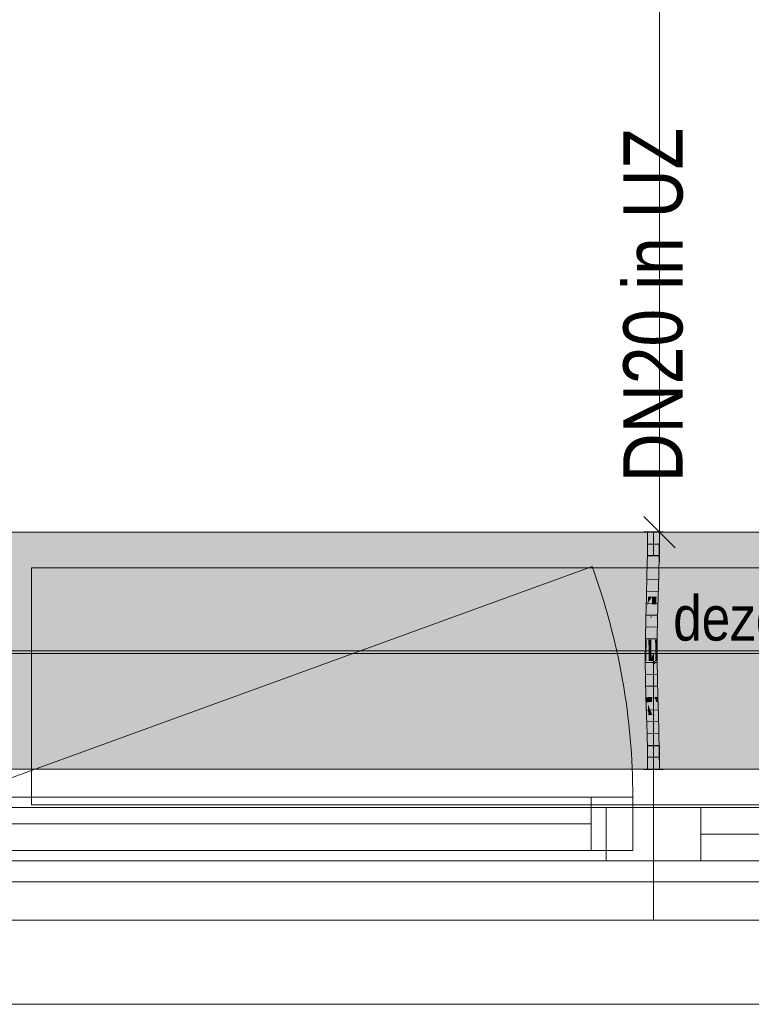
# Model space of a CAD drawing. Extents: x -620 to 3480, y 62 to 1112.
# Tile 47 of 76: x -154 to -129, y 595 to 628. Entities that reach past the tile are written whole.
import ezdxf
from ezdxf.lldxf.tags import DXFTag

# ---------------------------------------------------------------- set-up
doc = ezdxf.new("R2010")
doc.units = 0
doc.layers.get('0').update_dxf_attribs({"lineweight": 13})
for name, color, linetype, lineweight, true_color in [('30 -33 Aussenwände- 7 Fassade_ Elemente', 7, 'Continuous', 9, 0x00aacc), ('30 -35 Decken- 1 Konstruktion-Träger- Stahlbeton', 7, 'grob-A06GA2HT8I', 13, 0x33aa00), ('70 -76 Bemaßung- 2 Allgemein', 7, 'Continuous', 5, 0x6666cc), ('E_Leerrohr 20', 7, 'Continuous', 13, 0xcc0099), ('E_Leerrohr 20-Shading', 7, 'Continuous', 13, 0xcc0099), ('iwb_Schraffur_Unterzug', 7, 'Continuous', 5, 0xffffcc)]:
    doc.layers.add(name, color=color, linetype=linetype, lineweight=lineweight, true_color=true_color)
doc.layers.add('70 -71 Achsen- 1 Gebäudeachsen', color=7, linetype='STRICHPUNKT2-A06GA2HU8I', lineweight=18)
doc.layers.add('Detailelementbeschriftung', color=7, linetype='Continuous', lineweight=9)
doc.styles.get("Standard").update_dxf_attribs({"font": 'ARIALN.TTF'})
tags = doc.linetypes.add('grob-A06GA2HT8I', pattern=[14, 3, -8, 3]).pattern_tags.tags
tags[8:9] = [DXFTag(74, 4), DXFTag(75, 0), DXFTag(340, '0'), DXFTag(46, 0.0), DXFTag(50, 0.0), DXFTag(44, 0.0), DXFTag(45, 0.0)]
tags[6:7] = [DXFTag(74, 4), DXFTag(75, 0), DXFTag(340, '0'), DXFTag(46, 0.0), DXFTag(50, 0.0), DXFTag(44, 0.0), DXFTag(45, 0.0)]
tags[4:5] = [DXFTag(74, 4), DXFTag(75, 0), DXFTag(340, '0'), DXFTag(46, 0.0), DXFTag(50, 0.0), DXFTag(44, 0.0), DXFTag(45, 0.0)]
tags = doc.linetypes.add('STRICHPUNKT2', pattern=[12.7, 6.35, -3.175, 0, -3.175]).pattern_tags.tags
tags[10:11] = [DXFTag(74, 4), DXFTag(75, 0), DXFTag(340, '0'), DXFTag(46, 0.0), DXFTag(50, 0.0), DXFTag(44, 0.0), DXFTag(45, 0.0)]
tags[8:9] = [DXFTag(74, 4), DXFTag(75, 0), DXFTag(340, '0'), DXFTag(46, 0.0), DXFTag(50, 0.0), DXFTag(44, 0.0), DXFTag(45, 0.0)]
tags[6:7] = [DXFTag(74, 4), DXFTag(75, 0), DXFTag(340, '0'), DXFTag(46, 0.0), DXFTag(50, 0.0), DXFTag(44, 0.0), DXFTag(45, 0.0)]
tags[4:5] = [DXFTag(74, 4), DXFTag(75, 0), DXFTag(340, '0'), DXFTag(46, 0.0), DXFTag(50, 0.0), DXFTag(44, 0.0), DXFTag(45, 0.0)]
tags = doc.linetypes.add('STRICHPUNKT2-A06GA2HU8I', pattern=[12.7, 6.35, -3.175, 0, -3.175]).pattern_tags.tags
tags[10:11] = [DXFTag(74, 4), DXFTag(75, 0), DXFTag(340, '0'), DXFTag(46, 0.0), DXFTag(50, 0.0), DXFTag(44, 0.0), DXFTag(45, 0.0)]
tags[8:9] = [DXFTag(74, 4), DXFTag(75, 0), DXFTag(340, '0'), DXFTag(46, 0.0), DXFTag(50, 0.0), DXFTag(44, 0.0), DXFTag(45, 0.0)]
tags[6:7] = [DXFTag(74, 4), DXFTag(75, 0), DXFTag(340, '0'), DXFTag(46, 0.0), DXFTag(50, 0.0), DXFTag(44, 0.0), DXFTag(45, 0.0)]
tags[4:5] = [DXFTag(74, 4), DXFTag(75, 0), DXFTag(340, '0'), DXFTag(46, 0.0), DXFTag(50, 0.0), DXFTag(44, 0.0), DXFTag(45, 0.0)]

# ---------------------------------------------------------------- blocks, each defined once
blk = doc.blocks.new('Shading-A06GA2H18I', base_point=(-132.246, 607.576))
at = {"layer": 'E_Leerrohr 20-Shading', "color": 224, "true_color": 0x8d0069}
for points in [[(-132.527, 610.48), (-132.586, 610.48), (-132.533, 609.757), (-132.592, 609.758)], [(-132.186, 610.48), (-132.244, 610.48), (-132.196, 609.752), (-132.251, 609.753)], [(-132.192, 609.752), (-132.186, 610.48), (-132.196, 609.752)], [(-132.533, 609.757), (-132.592, 609.758), (-132.551, 609.034), (-132.607, 609.035)], [(-132.549, 609.034), (-132.533, 609.757), (-132.551, 609.034)], [(-132.239, 609.753), (-132.251, 609.753), (-132.259, 609.027), (-132.266, 609.027)], [(-132.223, 609.026), (-132.196, 609.752), (-132.259, 609.027), (-132.239, 609.753)], [(-132.207, 609.026), (-132.192, 609.752), (-132.223, 609.026), (-132.196, 609.752)], [(-132.551, 609.034), (-132.607, 609.035), (-132.573, 608.31), (-132.627, 608.311)], [(-132.573, 608.31), (-132.569, 608.309), (-132.551, 609.034), (-132.549, 609.034)], [(-132.569, 608.309), (-132.568, 608.309), (-132.549, 609.034)], [(-132.259, 609.027), (-132.266, 609.027), (-132.284, 608.302), (-132.286, 608.302)], [(-132.284, 608.302), (-132.273, 608.302), (-132.259, 609.027), (-132.247, 609.027)], [(-132.273, 608.302), (-132.256, 608.301), (-132.247, 609.027), (-132.223, 609.026)], [(-132.227, 608.3), (-132.207, 609.026), (-132.256, 608.301), (-132.223, 609.026)], [(-132.646, 607.585), (-132.581, 608.035), (-132.627, 608.311), (-132.573, 608.31)], [(-132.588, 607.584), (-132.574, 608.083), (-132.597, 607.584)], [(-132.573, 608.31), (-132.581, 608.035), (-132.569, 608.309), (-132.576, 608.074)], [(-132.577, 608.019), (-132.574, 608.083), (-132.576, 608.074)], [(-132.576, 608.074), (-132.574, 608.083), (-132.569, 608.309), (-132.568, 608.309)], [(-132.293, 608.04), (-132.29, 607.78), (-132.284, 608.302), (-132.273, 608.302)], [(-132.284, 608.302), (-132.286, 608.302), (-132.293, 608.04)], [(-132.29, 607.78), (-132.289, 607.577), (-132.273, 608.302), (-132.256, 608.301)], [(-132.246, 607.576), (-132.227, 608.3), (-132.289, 607.577), (-132.256, 608.301)], [(-132.597, 607.584), (-132.591, 607.714), (-132.646, 607.585), (-132.581, 608.035)], [(-132.581, 608.035), (-132.591, 607.714), (-132.576, 608.074), (-132.577, 608.019)], [(-132.305, 607.578), (-132.297, 607.578), (-132.293, 608.04), (-132.29, 607.78)], [(-132.297, 607.578), (-132.289, 607.577), (-132.29, 607.78)], [(-132.597, 607.584), (-132.646, 607.585), (-132.62, 606.858), (-132.66, 606.858)], [(-132.601, 606.858), (-132.588, 607.584), (-132.62, 606.858), (-132.597, 607.584)], [(-132.316, 606.854), (-132.297, 607.578), (-132.318, 606.855), (-132.303, 607.578)], [(-132.303, 607.578), (-132.305, 607.578), (-132.318, 606.855)], [(-132.312, 606.854), (-132.289, 607.577), (-132.316, 606.854), (-132.297, 607.578)], [(-132.311, 606.854), (-132.289, 607.577), (-132.301, 607.182)], [(-132.311, 606.854), (-132.26, 606.854), (-132.289, 607.577), (-132.246, 607.576)], [(-132.312, 606.854), (-132.311, 606.854), (-132.301, 607.182)], [(-132.623, 606.497), (-132.62, 606.858), (-132.661, 606.498), (-132.66, 606.858)], [(-132.604, 606.131), (-132.601, 606.858), (-132.625, 606.131), (-132.62, 606.858)], [(-132.32, 606.492), (-132.319, 606.492), (-132.318, 606.855), (-132.316, 606.854)], [(-132.319, 606.492), (-132.315, 606.492), (-132.316, 606.854), (-132.312, 606.854)], [(-132.315, 606.491), (-132.261, 606.491), (-132.311, 606.854), (-132.26, 606.854)], [(-132.315, 606.491), (-132.311, 606.854), (-132.314, 606.565)], [(-132.311, 606.854), (-132.312, 606.854), (-132.314, 606.565)], [(-132.625, 606.131), (-132.623, 606.497), (-132.663, 606.131), (-132.661, 606.498)], [(-132.321, 606.132), (-132.319, 606.492), (-132.321, 606.329)], [(-132.321, 606.132), (-132.317, 606.132), (-132.319, 606.492), (-132.315, 606.492)], [(-132.319, 606.492), (-132.32, 606.492), (-132.321, 606.329)], [(-132.317, 606.132), (-132.263, 606.132), (-132.315, 606.491), (-132.261, 606.491)], [(-132.625, 606.131), (-132.663, 606.131), (-132.612, 605.52), (-132.655, 605.519)], [(-132.596, 605.52), (-132.604, 606.131), (-132.612, 605.52), (-132.625, 606.131)], [(-132.319, 606.132), (-132.321, 606.132), (-132.313, 605.526), (-132.314, 605.526)], [(-132.304, 605.526), (-132.317, 606.132), (-132.313, 605.526), (-132.319, 606.132)], [(-132.255, 605.527), (-132.263, 606.132), (-132.304, 605.526), (-132.317, 606.132)], [(-132.612, 605.52), (-132.655, 605.519), (-132.587, 604.911), (-132.64, 604.909)], [(-132.581, 604.911), (-132.596, 605.52), (-132.587, 604.911), (-132.612, 605.52)], [(-132.304, 605.526), (-132.314, 605.526), (-132.279, 604.919), (-132.299, 604.918)], [(-132.24, 604.92), (-132.255, 605.527), (-132.279, 604.919), (-132.304, 605.526)], [(-132.64, 604.909), (-132.619, 604.741), (-132.587, 604.911), (-132.578, 604.742)], [(-132.619, 604.741), (-132.64, 604.909), (-132.635, 604.741)], [(-132.574, 604.672), (-132.581, 604.911), (-132.587, 604.911)], [(-132.27, 604.744), (-132.279, 604.919), (-132.294, 604.744), (-132.299, 604.918)], [(-132.235, 604.745), (-132.24, 604.92), (-132.27, 604.744), (-132.279, 604.919)], [(-132.622, 604.3), (-132.563, 604.302), (-132.635, 604.741), (-132.619, 604.741)], [(-132.619, 604.741), (-132.563, 604.302), (-132.578, 604.742), (-132.574, 604.672)], [(-132.248, 604.311), (-132.27, 604.744), (-132.281, 604.31), (-132.294, 604.744)], [(-132.248, 604.311), (-132.222, 604.312), (-132.27, 604.744), (-132.235, 604.745)], [(-132.563, 604.302), (-132.622, 604.3), (-132.546, 603.694), (-132.604, 603.692)], [(-132.248, 604.311), (-132.281, 604.31), (-132.218, 603.702), (-132.263, 603.701)], [(-132.204, 603.703), (-132.222, 604.312), (-132.218, 603.702), (-132.248, 604.311)], [(-132.546, 603.694), (-132.604, 603.692), (-132.534, 603.087), (-132.591, 603.086)], [(-132.533, 603.087), (-132.546, 603.694), (-132.534, 603.087), (-132.546, 603.694)], [(-132.218, 603.702), (-132.263, 603.701), (-132.195, 603.092), (-132.25, 603.091)], [(-132.191, 603.092), (-132.204, 603.703), (-132.195, 603.092), (-132.218, 603.702)], [(-132.186, 602.48), (-132.195, 603.092), (-132.244, 602.48), (-132.25, 603.091)], [(-132.186, 602.48), (-132.191, 603.092), (-132.195, 603.092)], [(-132.534, 603.087), (-132.591, 603.086), (-132.531, 602.48), (-132.586, 602.48)], [(-132.527, 602.48), (-132.533, 603.087), (-132.531, 602.48), (-132.534, 603.087)]]:
    blk.add_solid(points, dxfattribs=at)
at = {"layer": 'E_Leerrohr 20-Shading', "color": 222, "true_color": 0xc40093}
for points in [[(-132.42, 610.48), (-132.527, 610.48), (-132.42, 609.756), (-132.533, 609.757)], [(-132.392, 609.755), (-132.386, 610.48), (-132.42, 609.756), (-132.42, 610.48)], [(-132.386, 610.48), (-132.392, 609.755), (-132.388, 609.755)], [(-132.388, 609.755), (-132.381, 609.755), (-132.386, 610.48)], [(-132.381, 609.755), (-132.251, 609.753), (-132.386, 610.48), (-132.244, 610.48)], [(-132.488, 609.757), (-132.533, 609.757), (-132.485, 609.032), (-132.549, 609.034)], [(-132.425, 609.031), (-132.42, 609.756), (-132.485, 609.032), (-132.488, 609.757)], [(-132.407, 609.03), (-132.392, 609.755), (-132.425, 609.031), (-132.42, 609.756)], [(-132.392, 609.755), (-132.407, 609.03), (-132.403, 609.03)], [(-132.392, 609.03), (-132.388, 609.755), (-132.403, 609.03), (-132.392, 609.755)], [(-132.392, 609.03), (-132.371, 609.03), (-132.388, 609.755), (-132.381, 609.755)], [(-132.371, 609.03), (-132.266, 609.027), (-132.381, 609.755), (-132.251, 609.753)], [(-132.485, 609.032), (-132.549, 609.034), (-132.484, 608.307), (-132.568, 608.309)], [(-132.484, 608.307), (-132.44, 608.306), (-132.485, 609.032), (-132.429, 609.031)], [(-132.44, 608.306), (-132.432, 608.306), (-132.429, 609.031), (-132.425, 609.031)], [(-132.427, 608.306), (-132.407, 609.03), (-132.432, 608.306), (-132.425, 609.031)], [(-132.403, 609.03), (-132.407, 609.03), (-132.416, 608.305), (-132.427, 608.306)], [(-132.398, 608.305), (-132.392, 609.03), (-132.416, 608.305), (-132.403, 609.03)], [(-132.398, 608.305), (-132.357, 608.304), (-132.392, 609.03), (-132.371, 609.03)], [(-132.357, 608.304), (-132.286, 608.302), (-132.371, 609.03), (-132.266, 609.027)], [(-132.574, 608.083), (-132.588, 607.584), (-132.565, 607.584)], [(-132.568, 608.309), (-132.574, 608.083), (-132.484, 608.307), (-132.484, 608.224)], [(-132.484, 608.224), (-132.574, 608.083), (-132.483, 607.726)], [(-132.565, 607.584), (-132.483, 607.582), (-132.574, 608.083), (-132.483, 607.726)], [(-132.484, 608.307), (-132.484, 608.224), (-132.44, 608.306), (-132.44, 608.292)], [(-132.44, 608.292), (-132.484, 608.224), (-132.451, 607.6), (-132.483, 607.726)], [(-132.446, 607.581), (-132.432, 608.306), (-132.451, 607.6), (-132.44, 608.292)], [(-132.432, 608.306), (-132.446, 607.581), (-132.434, 608.042)], [(-132.44, 608.292), (-132.432, 608.306), (-132.44, 608.306)], [(-132.434, 608.042), (-132.427, 608.306), (-132.432, 608.306)], [(-132.434, 608.042), (-132.42, 608.041), (-132.427, 608.306), (-132.416, 608.305)], [(-132.42, 608.041), (-132.4, 608.041), (-132.416, 608.305), (-132.398, 608.305)], [(-132.398, 608.305), (-132.4, 608.041), (-132.357, 608.304), (-132.352, 608.041)], [(-132.357, 608.304), (-132.352, 608.041), (-132.286, 608.302), (-132.293, 608.04)], [(-132.434, 608.042), (-132.446, 607.581), (-132.431, 608.042), (-132.442, 607.581)], [(-132.442, 607.581), (-132.428, 607.581), (-132.431, 608.042), (-132.42, 608.041)], [(-132.428, 607.581), (-132.403, 607.58), (-132.42, 608.041), (-132.4, 608.041)], [(-132.4, 608.041), (-132.403, 607.58), (-132.352, 608.041), (-132.343, 607.579)], [(-132.352, 608.041), (-132.343, 607.579), (-132.293, 608.04), (-132.305, 607.578)], [(-132.565, 607.584), (-132.588, 607.584), (-132.556, 606.857), (-132.601, 606.858)], [(-132.556, 606.857), (-132.479, 606.856), (-132.565, 607.584), (-132.483, 607.582)], [(-132.483, 607.726), (-132.483, 607.582), (-132.451, 607.6), (-132.451, 607.581)], [(-132.483, 607.582), (-132.479, 606.856), (-132.451, 607.581), (-132.46, 606.856)], [(-132.46, 606.856), (-132.446, 607.581), (-132.451, 607.581)], [(-132.442, 607.581), (-132.446, 607.581), (-132.457, 606.856), (-132.46, 606.856)], [(-132.438, 606.856), (-132.428, 607.581), (-132.457, 606.856), (-132.442, 607.581)], [(-132.451, 607.581), (-132.446, 607.581), (-132.451, 607.6)], [(-132.407, 606.856), (-132.403, 607.58), (-132.438, 606.856), (-132.428, 607.581)], [(-132.407, 606.856), (-132.334, 606.855), (-132.403, 607.58), (-132.343, 607.579)], [(-132.343, 607.579), (-132.334, 606.855), (-132.305, 607.578), (-132.326, 606.855)], [(-132.556, 606.857), (-132.601, 606.858), (-132.553, 606.131), (-132.604, 606.131)], [(-132.556, 606.857), (-132.554, 606.496), (-132.479, 606.856), (-132.474, 606.495)], [(-132.479, 606.856), (-132.474, 606.495), (-132.46, 606.856), (-132.461, 606.495)], [(-132.443, 606.132), (-132.438, 606.856), (-132.461, 606.495), (-132.457, 606.856)], [(-132.457, 606.856), (-132.46, 606.856), (-132.461, 606.495)], [(-132.408, 606.328), (-132.407, 606.856), (-132.442, 606.328), (-132.438, 606.856)], [(-132.407, 606.856), (-132.408, 606.132), (-132.332, 606.236), (-132.334, 606.132)], [(-132.407, 606.856), (-132.332, 606.236), (-132.334, 606.855)], [(-132.326, 606.855), (-132.334, 606.855), (-132.33, 606.751)], [(-132.33, 606.751), (-132.334, 606.855), (-132.333, 606.648)], [(-132.32, 606.492), (-132.33, 606.751), (-132.331, 606.132), (-132.333, 606.648)], [(-132.318, 606.855), (-132.326, 606.855), (-132.32, 606.492), (-132.33, 606.751)], [(-132.554, 606.496), (-132.553, 606.131), (-132.474, 606.495), (-132.47, 606.131)], [(-132.47, 606.495), (-132.474, 606.495), (-132.466, 606.131), (-132.47, 606.131)], [(-132.461, 606.495), (-132.47, 606.495), (-132.463, 606.131), (-132.466, 606.131)], [(-132.443, 606.132), (-132.461, 606.495), (-132.463, 606.131)], [(-132.32, 606.492), (-132.331, 606.132), (-132.329, 606.132)], [(-132.32, 606.492), (-132.324, 606.329), (-132.321, 606.329)], [(-132.553, 606.131), (-132.604, 606.131), (-132.559, 605.521), (-132.596, 605.52)], [(-132.559, 605.521), (-132.457, 605.523), (-132.553, 606.131), (-132.47, 606.131)], [(-132.47, 606.131), (-132.457, 605.523), (-132.466, 606.131), (-132.455, 605.523)], [(-132.455, 605.523), (-132.463, 606.131), (-132.466, 606.131)], [(-132.443, 606.132), (-132.463, 606.131), (-132.442, 605.523), (-132.455, 605.523)], [(-132.443, 606.132), (-132.408, 606.132), (-132.442, 606.328), (-132.408, 606.328)], [(-132.406, 605.524), (-132.408, 606.132), (-132.442, 605.523), (-132.443, 606.132)], [(-132.334, 606.132), (-132.408, 606.132), (-132.337, 606.004)], [(-132.337, 606.004), (-132.408, 606.132), (-132.349, 605.525), (-132.406, 605.524)], [(-132.331, 606.132), (-132.334, 606.132), (-132.333, 605.996), (-132.337, 606.004)], [(-132.321, 606.132), (-132.333, 605.996), (-132.326, 605.525), (-132.337, 605.525)], [(-132.334, 606.132), (-132.331, 606.132), (-132.332, 606.236)], [(-132.331, 606.132), (-132.333, 605.996), (-132.329, 606.132)], [(-132.333, 605.996), (-132.321, 606.132), (-132.329, 606.132)], [(-132.324, 606.329), (-132.329, 606.132), (-132.321, 606.329), (-132.321, 606.132)], [(-132.321, 606.132), (-132.326, 605.525), (-132.314, 605.526)], [(-132.333, 605.996), (-132.337, 606.004), (-132.346, 605.525), (-132.349, 605.525)], [(-132.346, 605.525), (-132.337, 605.525), (-132.333, 605.996)], [(-132.559, 605.521), (-132.596, 605.52), (-132.569, 604.911), (-132.581, 604.911)], [(-132.569, 604.911), (-132.44, 604.914), (-132.559, 605.521), (-132.457, 605.523)], [(-132.44, 604.914), (-132.455, 605.523), (-132.457, 605.523)], [(-132.442, 605.523), (-132.455, 605.523), (-132.437, 604.915), (-132.44, 604.914)], [(-132.402, 604.916), (-132.406, 605.524), (-132.437, 604.915), (-132.442, 605.523)], [(-132.406, 605.524), (-132.402, 604.916), (-132.346, 605.525), (-132.365, 604.917)], [(-132.365, 604.917), (-132.347, 604.917), (-132.346, 605.525), (-132.337, 605.525)], [(-132.337, 605.525), (-132.347, 604.917), (-132.326, 605.525), (-132.332, 604.917)], [(-132.332, 604.917), (-132.299, 604.918), (-132.326, 605.525), (-132.314, 605.526)], [(-132.569, 604.911), (-132.581, 604.911), (-132.574, 604.672)], [(-132.435, 604.743), (-132.44, 604.914), (-132.573, 604.742), (-132.569, 604.911)], [(-132.437, 604.915), (-132.44, 604.914), (-132.435, 604.743)], [(-132.396, 604.307), (-132.402, 604.916), (-132.435, 604.743), (-132.437, 604.915)], [(-132.402, 604.916), (-132.396, 604.307), (-132.365, 604.917), (-132.384, 604.307)], [(-132.384, 604.307), (-132.36, 604.308), (-132.365, 604.917), (-132.347, 604.917)], [(-132.333, 604.871), (-132.347, 604.917), (-132.339, 604.308), (-132.36, 604.308)], [(-132.332, 604.917), (-132.347, 604.917), (-132.333, 604.871)], [(-132.294, 604.744), (-132.333, 604.871), (-132.301, 604.31), (-132.339, 604.308)], [(-132.299, 604.918), (-132.332, 604.917), (-132.294, 604.744), (-132.333, 604.871)], [(-132.574, 604.672), (-132.422, 604.306), (-132.573, 604.742), (-132.435, 604.743)], [(-132.422, 604.306), (-132.574, 604.672), (-132.563, 604.302)], [(-132.396, 604.307), (-132.435, 604.743), (-132.422, 604.306)], [(-132.301, 604.31), (-132.281, 604.31), (-132.294, 604.744)], [(-132.422, 604.306), (-132.563, 604.302), (-132.404, 603.697), (-132.546, 603.694)], [(-132.396, 604.307), (-132.422, 604.306), (-132.391, 603.698), (-132.404, 603.697)], [(-132.396, 604.307), (-132.394, 603.996), (-132.384, 604.307)], [(-132.394, 603.996), (-132.36, 604.308), (-132.384, 604.307)], [(-132.394, 603.996), (-132.391, 603.698), (-132.36, 604.308), (-132.373, 603.698)], [(-132.339, 604.308), (-132.36, 604.308), (-132.346, 603.699), (-132.373, 603.698)], [(-132.301, 604.31), (-132.339, 604.308), (-132.311, 603.7), (-132.346, 603.699)], [(-132.311, 603.7), (-132.263, 603.701), (-132.301, 604.31), (-132.281, 604.31)], [(-132.536, 603.694), (-132.546, 603.694), (-132.533, 603.087)], [(-132.391, 603.089), (-132.404, 603.697), (-132.533, 603.087), (-132.536, 603.694)], [(-132.391, 603.698), (-132.404, 603.697), (-132.387, 603.089), (-132.391, 603.089)], [(-132.387, 603.089), (-132.382, 603.089), (-132.391, 603.698), (-132.373, 603.698)], [(-132.373, 603.698), (-132.382, 603.089), (-132.311, 603.7), (-132.32, 603.09)], [(-132.32, 603.09), (-132.25, 603.091), (-132.311, 603.7), (-132.263, 603.701)], [(-132.382, 603.089), (-132.386, 602.48), (-132.32, 603.09), (-132.327, 602.48)], [(-132.327, 602.48), (-132.244, 602.48), (-132.32, 603.09), (-132.25, 603.091)], [(-132.391, 603.089), (-132.533, 603.087), (-132.386, 602.48), (-132.527, 602.48)], [(-132.387, 603.089), (-132.391, 603.089), (-132.386, 602.48)], [(-132.386, 602.48), (-132.382, 603.089), (-132.387, 603.089)]]:
    blk.add_solid(points, dxfattribs=at)
blk = doc.blocks.new('Shading-A06GA2H38I', base_point=(-132.186, 603.268))
at = {"layer": 'E_Leerrohr 20-Shading', "color": 224, "true_color": 0xae0082}
for points in [[(-132.386, 603.268), (-132.586, 603.268), (-132.386, 602.48), (-132.586, 602.48)], [(-132.186, 603.268), (-132.386, 603.268), (-132.186, 602.48), (-132.386, 602.48)], [(-132.386, 602.48), (-132.716, 602.48), (-132.386, 602.468), (-132.716, 602.468)], [(-132.056, 602.48), (-132.386, 602.48), (-132.056, 602.468), (-132.386, 602.468)]]:
    blk.add_solid(points, dxfattribs=at)
blk = doc.blocks.new('Shading-A06GA2H58I', base_point=(-132.386, 609.692))
at = {"layer": 'E_Leerrohr 20-Shading', "color": 224, "true_color": 0xae0082}
for points in [[(-132.716, 610.48), (-132.386, 610.48), (-132.716, 610.492), (-132.386, 610.492)], [(-132.586, 609.692), (-132.386, 609.692), (-132.586, 610.48), (-132.386, 610.48)], [(-132.386, 610.48), (-132.056, 610.48), (-132.386, 610.492), (-132.056, 610.492)], [(-132.386, 609.692), (-132.186, 609.692), (-132.386, 610.48), (-132.186, 610.48)]]:
    blk.add_solid(points, dxfattribs=at)
blk = doc.blocks.new('Referenz-A06GA2HW8I')
at = {"layer": '30 -33 Aussenwände- 7 Fassade_ Elemente', "color": 0, "linetype": 'Continuous', "lineweight": -2, "ltscale": 0.13}
for p, q in [((-159.185, 610.48), (-3.185, 610.48)), ((-155.885, 601.53), (-133.085, 601.53)), ((-134.485, 601.53), (-133.085, 601.53)), ((-134.485, 599.73), (-134.485, 601.53)), ((-133.085, 601.53), (-133.085, 599.73)), ((-133.085, 601.53), (-133.085, 599.73)), ((-156.785, 601.18), (-132.385, 601.18)), ((-133.985, 601.18), (-132.385, 601.18)), ((-133.985, 599.38), (-133.985, 601.18)), ((-132.385, 601.18), (-107.985, 601.18)), ((-132.385, 601.18), (-132.385, 599.38)), ((-132.385, 601.18), (-132.385, 599.38)), ((-132.385, 601.18), (-130.785, 601.18)), ((-130.785, 601.18), (-130.785, 599.38)), ((-134.485, 600.63), (-154.485, 600.63)), ((-130.785, 600.28), (-109.785, 600.28)), ((-133.085, 599.73), (-155.885, 599.73)), ((-133.085, 599.73), (-134.485, 599.73)), ((-132.385, 599.38), (-156.785, 599.38)), ((-132.385, 599.38), (-133.985, 599.38)), ((-130.785, 599.38), (-132.385, 599.38)), ((-107.985, 599.38), (-132.385, 599.38)), ((9.115, 598.68), (-485.885, 598.68)), ((-0.085, 594.54), (-162.285, 594.54))]:
    blk.add_line(p, q, dxfattribs=at)
at = {"layer": '30 -33 Aussenwände- 7 Fassade_ Elemente', "color": 0, "linetype": 'grob-A06GA2HT8I', "lineweight": -2, "ltscale": 0.13}
for p, q in [((-155.885, 601.53), (-134.46, 609.328)), ((-153.385, 609.28), (-111.385, 609.28)), ((-153.385, 601.28), (-153.385, 609.28)), ((-111.385, 601.28), (-153.385, 601.28))]:
    blk.add_line(p, q, dxfattribs=at)
at = {"layer": '30 -33 Aussenwände- 7 Fassade_ Elemente', "color": 0, "lineweight": -2}
for p, q in [((-132.385, 606.38), (-156.585, 606.38)), ((-132.385, 606.38), (-132.385, 601.18)), ((-108.185, 606.38), (-132.385, 606.38)), ((-154.485, 601.53), (-134.485, 601.53)), ((-134.485, 601.53), (-133.085, 601.53)), ((-134.485, 599.73), (-134.485, 601.53)), ((-133.085, 601.53), (-133.085, 599.73)), ((-133.985, 599.38), (-133.985, 601.18)), ((-133.985, 601.18), (-132.385, 601.18)), ((-132.385, 601.18), (-132.385, 599.38)), ((-130.785, 601.18), (-132.385, 601.18)), ((-130.785, 601.18), (-109.785, 601.18)), ((-130.785, 599.38), (-130.785, 601.18)), ((-134.485, 600.63), (-154.485, 600.63)), ((-130.785, 600.28), (-109.785, 600.28)), ((-134.485, 599.73), (-154.485, 599.73)), ((-133.085, 599.73), (-134.485, 599.73)), ((-133.985, 599.38), (-154.985, 599.38)), ((-132.385, 599.38), (-133.985, 599.38)), ((-132.385, 599.38), (-132.385, 597.38)), ((-132.385, 599.38), (-130.785, 599.38)), ((-109.785, 599.38), (-130.785, 599.38)), ((-132.385, 597.38), (-156.585, 597.38)), ((-108.185, 597.38), (-132.385, 597.38))]:
    blk.add_line(p, q, dxfattribs=at)
at = {"layer": '30 -33 Aussenwände- 7 Fassade_ Elemente', "color": 0, "linetype": 'grob-A06GA2HT8I', "lineweight": -2, "ltscale": 0.13}
blk.add_ellipse((-155.885, 601.53), major_axis=(22.8, 0), ratio=1, start_param=0, end_param=0.349066, dxfattribs=at)
at = {"layer": '30 -35 Decken- 1 Konstruktion-Träger- Stahlbeton', "color": 0, "lineweight": -2}
for p, q in [((-489.685, 610.48), (-2.685, 610.48)), ((-489.685, 602.48), (-2.685, 602.48))]:
    blk.add_line(p, q, dxfattribs=at)
at = {"layer": '70 -71 Achsen- 1 Gebäudeachsen', "color": 0, "linetype": 'STRICHPUNKT2-A06GA2HU8I', "lineweight": -2, "ltscale": 0.13}
blk.add_line((-561.186, 606.48), (86.255, 606.48), dxfattribs=at)
at = {"layer": '70 -76 Bemaßung- 2 Allgemein', "color": 0, "linetype": 'Continuous', "lineweight": -2, "ltscale": 0.13}
for p, q in [((-132.185, 745.42), (-132.185, 611.541)), ((-132.185, 609.48), (-132.185, 611.541)), ((-131.654, 609.95), (-132.715, 611.011)), ((-129.685, 610.48), (-133.185, 610.48))]:
    blk.add_line(p, q, dxfattribs=at)
at = {"layer": '30 -33 Aussenwände- 7 Fassade_ Elemente', "color": 0, "linetype": 'Continuous', "lineweight": -2, "ltscale": 0.13, "insert": (-131.722, 608.332), "char_height": 1.51033, "attachment_point": 1}
blk.add_mtext('{\\fArial Narrow;dezentrales Lüftungsgerät}', dxfattribs=at)
blk = doc.blocks.new('Referenz-A06GA2HY8I')
at = {"layer": 'iwb_Schraffur_Unterzug', "linetype": 'Continuous', "ltscale": 0.13}
for points in [[(-561.186, 610.48), (-2.685, 610.48), (-2.685, 602.48)], [(-561.186, 610.48), (-2.685, 602.48), (-561.186, 604.746)], [(-561.186, 604.746), (-2.685, 602.48), (-561.186, 602.48)]]:
    blk.add_solid(points, dxfattribs=at)
blk = doc.blocks.new('Enddeckel-A06GA2NS8I')
at = {"color": 0, "linetype": 'ByBlock', "lineweight": -2, "ltscale": 0.13}
for p, q in [((-132.586, 603.268), (-132.586, 602.48)), ((-132.469, 603.268), (-132.586, 603.268)), ((-132.303, 603.268), (-132.469, 603.268)), ((-132.186, 603.268), (-132.303, 603.268)), ((-132.186, 602.48), (-132.186, 603.268)), ((-132.716, 602.48), (-132.716, 602.468)), ((-132.523, 602.48), (-132.716, 602.48)), ((-132.523, 602.468), (-132.716, 602.468)), ((-132.469, 602.48), (-132.586, 602.48)), ((-132.249, 602.48), (-132.523, 602.48)), ((-132.249, 602.468), (-132.523, 602.468)), ((-132.303, 602.48), (-132.469, 602.48)), ((-132.186, 602.48), (-132.303, 602.48)), ((-132.056, 602.48), (-132.249, 602.48)), ((-132.056, 602.468), (-132.249, 602.468)), ((-132.056, 602.468), (-132.056, 602.48))]:
    blk.add_line(p, q, dxfattribs=at)
at = {"color": 0, "linetype": 'STRICHPUNKT2', "lineweight": 5, "ltscale": 0.13}
blk.add_line((-132.386, 602.48), (-132.386, 603.268), dxfattribs=at)
blk = doc.blocks.new('Einzeiliger Text-A06GA2O28I')
at = {"color": 0, "lineweight": -2, "insert": (-133.405, 612.169), "char_height": 2, "attachment_point": 1, "rotation": 90}
blk.add_mtext('{\\fArial Narrow;DN20 in UZ}', dxfattribs=at)
blk = doc.blocks.new('Flexrohr-A06GA2P68I')
at = {"color": 0, "linetype": 'ByBlock', "lineweight": -2, "ltscale": 0.13}
for p, q in [((-132.586, 610.48), (-132.592, 609.758)), ((-132.586, 610.48), (-132.186, 610.48)), ((-132.186, 610.48), (-132.192, 609.752)), ((-132.577, 610.082), (-132.201, 610.079)), ((-132.592, 609.758), (-132.607, 609.035)), ((-132.192, 609.752), (-132.207, 609.026)), ((-132.582, 609.683), (-132.206, 609.677)), ((-132.59, 609.284), (-132.214, 609.276)), ((-132.607, 609.035), (-132.627, 608.311)), ((-132.599, 608.885), (-132.224, 608.876)), ((-132.207, 609.026), (-132.227, 608.3)), ((-132.61, 608.485), (-132.234, 608.476)), ((-132.627, 608.311), (-132.646, 607.585)), ((-132.621, 608.085), (-132.245, 608.076)), ((-132.227, 608.3), (-132.246, 607.576)), ((-132.646, 607.585), (-132.66, 606.858)), ((-132.631, 607.685), (-132.256, 607.677)), ((-132.246, 607.576), (-132.26, 606.854)), ((-132.64, 607.284), (-132.264, 607.278)), ((-132.66, 606.858), (-132.663, 606.131)), ((-132.647, 606.883), (-132.271, 606.879)), ((-132.26, 606.854), (-132.263, 606.132)), ((-132.649, 606.482), (-132.273, 606.48)), ((-132.663, 606.131), (-132.655, 605.519)), ((-132.263, 606.132), (-132.255, 605.527)), ((-132.65, 606.08), (-132.274, 606.082)), ((-132.655, 605.519), (-132.64, 604.909)), ((-132.645, 605.678), (-132.269, 605.684)), ((-132.255, 605.527), (-132.24, 604.92)), ((-132.637, 605.277), (-132.261, 605.285)), ((-132.64, 604.909), (-132.622, 604.3)), ((-132.627, 604.876), (-132.251, 604.886)), ((-132.24, 604.92), (-132.222, 604.312)), ((-132.615, 604.476), (-132.239, 604.487)), ((-132.622, 604.3), (-132.604, 603.692)), ((-132.222, 604.312), (-132.204, 603.702)), ((-132.603, 604.076), (-132.228, 604.087)), ((-132.604, 603.692), (-132.591, 603.086)), ((-132.592, 603.677), (-132.216, 603.687)), ((-132.204, 603.702), (-132.191, 603.092)), ((-132.583, 603.278), (-132.207, 603.285)), ((-132.191, 603.092), (-132.186, 602.48)), ((-132.591, 603.086), (-132.586, 602.48)), ((-132.577, 602.88), (-132.201, 602.884)), ((-132.586, 602.48), (-132.186, 602.48)), ((-132.574, 602.482), (-132.198, 602.482))]:
    blk.add_line(p, q, dxfattribs=at)
blk = doc.blocks.new('Enddeckel-A06GA2PG8I')
at = {"color": 0, "linetype": 'ByBlock', "lineweight": -2, "ltscale": 0.13}
for p, q in [((-132.716, 610.492), (-132.716, 610.48)), ((-132.716, 610.492), (-132.523, 610.492)), ((-132.716, 610.48), (-132.523, 610.48)), ((-132.586, 610.48), (-132.586, 609.692)), ((-132.586, 610.48), (-132.469, 610.48)), ((-132.523, 610.492), (-132.249, 610.492)), ((-132.523, 610.48), (-132.249, 610.48)), ((-132.469, 610.48), (-132.303, 610.48)), ((-132.303, 610.48), (-132.186, 610.48)), ((-132.249, 610.492), (-132.056, 610.492)), ((-132.249, 610.48), (-132.056, 610.48)), ((-132.186, 609.692), (-132.186, 610.48)), ((-132.056, 610.48), (-132.056, 610.492)), ((-132.586, 609.692), (-132.469, 609.692)), ((-132.469, 609.692), (-132.303, 609.692)), ((-132.303, 609.692), (-132.186, 609.692))]:
    blk.add_line(p, q, dxfattribs=at)
at = {"color": 0, "linetype": 'STRICHPUNKT2', "lineweight": 5, "ltscale": 0.13}
blk.add_line((-132.386, 610.48), (-132.386, 609.692), dxfattribs=at)

msp = doc.modelspace()

# ---------------------------------------------------------------- block references
at = {"color": 8, "lineweight": 13, "ltscale": 0.13, "true_color": 0x808080}
msp.add_blockref('Referenz-A06GA2HW8I', (0, 0), dxfattribs=at)
at = {"color": 8, "lineweight": 25, "ltscale": 0.25, "true_color": 0x808080}
msp.add_blockref('Referenz-A06GA2HY8I', (0, 0), dxfattribs=at)
at = {"layer": 'Detailelementbeschriftung', "ltscale": 0.13}
msp.add_blockref('Einzeiliger Text-A06GA2O28I', (0, 0), dxfattribs=at)
at = {"layer": 'E_Leerrohr 20'}
for name, p in [('Shading-A06GA2H58I', (-132.386, 609.692)), ('Shading-A06GA2H18I', (-132.246, 607.576)), ('Shading-A06GA2H38I', (-132.186, 603.268))]:
    msp.add_blockref(name, p, dxfattribs=at)
at = {"layer": 'E_Leerrohr 20', "ltscale": 0.13}
for name in ['Enddeckel-A06GA2PG8I', 'Flexrohr-A06GA2P68I', 'Enddeckel-A06GA2NS8I']:
    msp.add_blockref(name, (0, 0), dxfattribs=at)

doc.saveas('drawing.dxf')
